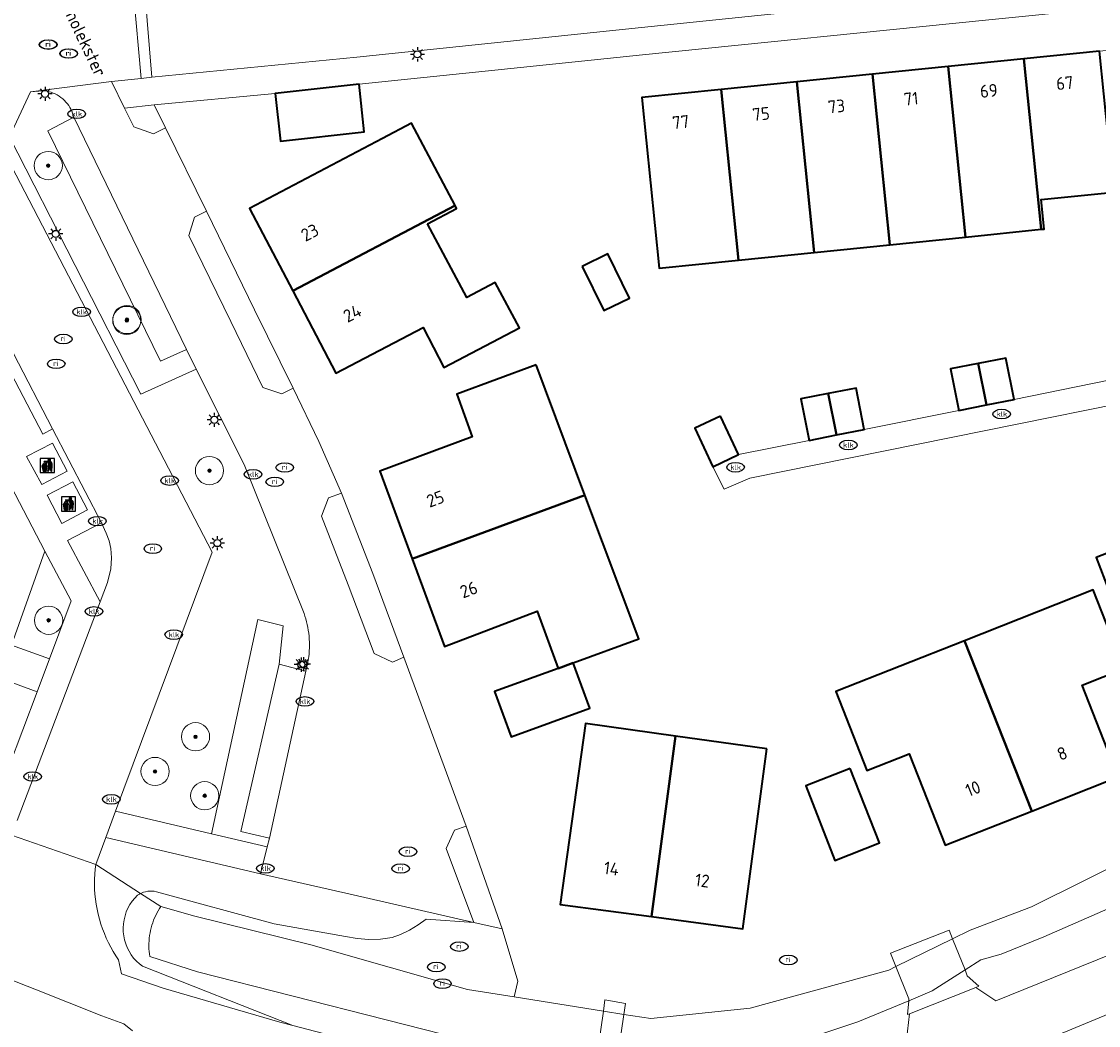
# Model space of a CAD drawing. Header units: metres. Extents: x 103671 to 105190, y 427150 to 429171.
# Tile 147 of 256: x 104640 to 104716, y 427410 to 427481. Entities that reach past the tile are written whole.
import ezdxf
from ezdxf.enums import TextEntityAlignment as Align

# ---------------------------------------------------------------- set-up
doc = ezdxf.new("R2010")
doc.units = ezdxf.units.M
for name, color, linetype, lineweight in [('B-WE-GR-BEPLANTING_CULTUUR_HEESTERS-GV', 253, 'Continuous', 18), ('B-WE-GR-BOOM-S', 253, 'Continuous', 25), ('B-WE-GR-GROENVOORZIENING-GV', 253, 'Continuous', 18), ('B-WE-IE-AFVAL APART PLAATS-S', 253, 'Continuous', 25), ('B-WE-IE-MEUBILAIR-S', 253, 'Continuous', 25), ('B-WE-KW-KUNSTWERK-GV', 253, 'Continuous', 18), ('B-WE-OG-BEBOUWING-GV', 253, 'Continuous', 35), ('B-WE-OG-BEBOUWING-T18', 7, 'Continuous', 18), ('B-WE-OG-TERREIN_BEGROEID-GV', 253, 'Continuous', 18), ('B-WE-OG-TERREIN_ERF-GV', 253, 'Continuous', 18), ('B-WE-OG-TERREIN_OEVER-GV', 253, 'Continuous', 18), ('B-WE-OG-TOPOGRAFIE-T18', 7, 'Continuous', 18), ('B-WE-OG-WATER_SLOOT-GV', 253, 'Continuous', 18), ('B-WE-VH-GESLOTENVERHARDING-GV', 253, 'Continuous', 18), ('B-WE-VH-GESLOTENVERHARDING_ASFALT-GV', 253, 'Continuous', 18), ('B-WE-VH-GESLOTENVERHARDING_BETON-GV', 253, 'Continuous', 18), ('B-WE-VH-ONVERHARD_ZAND-GV', 253, 'Continuous', 18), ('B-WE-VH-OPENVERHARDING-GV', 253, 'Continuous', 18), ('B-WE-VH-OPENVERHARDING_BETONELEMENT-GV', 253, 'Continuous', 18), ('B-WE-VH-OPENVERHARDING_BETONSTRAATSTEEN-GV', 253, 'Continuous', 18), ('B-WE-VH-OPENVERHARDING_TEGEL-GV', 253, 'Continuous', 18)]:
    doc.layers.add(name, color=color, linetype=linetype, lineweight=lineweight)
doc.styles.add('NLCS-ISO', font='NLCS-ISO.ttf')
doc.styles.add('NLCS-ISO-M500-T18', font='NLCS-ISO.ttf', dxfattribs={"height": 0.9})

# ---------------------------------------------------------------- blocks, each defined once
blk = doc.blocks.new('SIE-AFVAL APART PLAATS-SO')
h = blk.add_hatch(color=256)
h.dxf.hatch_style = 1
h.paths.add_polyline_path([(-0.09, 0.07), (-1.76, 0.07, 0.819081), (-1.79, -0.09), (-1.4, -2.19, 0.36153), (-1.37, -2.21), (-0.47, -2.21, 0.36153), (-0.44, -2.19), (-0.05, -0.09, 0.819081)])
h.paths.add_polyline_path([(-0.16, -0.1), (-0.2, -0.33), (-0.49, -0.33), (-0.47, -0.1)], flags=16)
h.paths.add_polyline_path([(-0.55, -0.1), (-0.58, -0.33), (-0.87, -0.33), (-0.87, -0.1)], flags=16)
h.paths.add_polyline_path([(-0.22, -0.42), (-0.27, -0.73), (-0.53, -0.73), (-0.5, -0.42)], flags=16)
h.paths.add_polyline_path([(-0.58, -0.42), (-0.61, -0.73), (-0.87, -0.73), (-0.87, -0.42)], flags=16)
h.paths.add_polyline_path([(-0.95, -0.1), (-0.95, -0.33), (-1.27, -0.33), (-1.29, -0.1)], flags=16)
h.paths.add_polyline_path([(-0.95, -0.42), (-0.95, -0.73), (-1.23, -0.73), (-1.26, -0.42)], flags=16)
h.paths.add_polyline_path([(-0.29, -0.83), (-0.34, -1.09), (-0.56, -1.09), (-0.54, -0.83)], flags=16)
h.paths.add_polyline_path([(-0.62, -0.83), (-0.65, -1.09), (-0.87, -1.09), (-0.87, -0.83)], flags=16)
h.paths.add_polyline_path([(-0.95, -0.83), (-0.95, -1.09), (-1.2, -1.09), (-1.22, -0.83)], flags=16)
h.paths.add_polyline_path([(-1.35, -0.33), (-1.64, -0.33), (-1.69, -0.1), (-1.37, -0.1)], flags=16)
h.paths.add_polyline_path([(-1.34, -0.42), (-1.31, -0.73), (-1.57, -0.73), (-1.63, -0.42)], flags=16)
h.paths.add_polyline_path([(-0.36, -1.18), (-0.41, -1.44), (-0.6, -1.44), (-0.57, -1.18)], flags=16)
h.paths.add_polyline_path([(-0.65, -1.18), (-0.68, -1.44), (-0.87, -1.44), (-0.87, -1.18)], flags=16)
h.paths.add_polyline_path([(-1.3, -0.83), (-1.28, -1.09), (-1.5, -1.09), (-1.55, -0.83)], flags=16)
h.paths.add_polyline_path([(-0.95, -1.18), (-0.95, -1.44), (-1.17, -1.44), (-1.19, -1.18)], flags=16)
h.paths.add_polyline_path([(-0.42, -1.53), (-0.47, -1.79), (-0.63, -1.79), (-0.6, -1.53)], flags=16)
h.paths.add_polyline_path([(-1.27, -1.18), (-1.25, -1.44), (-1.44, -1.44), (-1.49, -1.18)], flags=16)
h.paths.add_polyline_path([(-0.69, -1.53), (-0.71, -1.79), (-0.87, -1.79), (-0.87, -1.53)], flags=16)
h.paths.add_polyline_path([(-0.95, -1.53), (-0.95, -1.79), (-1.13, -1.79), (-1.16, -1.53)], flags=16)
h.paths.add_polyline_path([(-1.24, -1.53), (-1.22, -1.79), (-1.37, -1.79), (-1.42, -1.53)], flags=16)
h.paths.add_polyline_path([(-0.49, -1.89), (-0.53, -2.13), (-0.66, -2.13), (-0.64, -1.89)], flags=16)
h.paths.add_polyline_path([(-0.72, -1.89), (-0.74, -2.13), (-0.87, -2.13), (-0.87, -1.89)], flags=16)
h.paths.add_polyline_path([(-0.95, -1.89), (-0.95, -2.13), (-1.1, -2.13), (-1.12, -1.89)], flags=16)
h.paths.add_polyline_path([(-1.21, -1.89), (-1.18, -2.13), (-1.31, -2.13), (-1.35, -1.89)], flags=16)
h.paths.add_polyline_path([(-0.19, 0.78, -0.01173), (-0.3, 0.78, -0.148797), (-0.42, 1.03, -0.136076), (-0.69, 0.87), (-0.78, 0.85, -0.038293), (-1.14, 0.96), (-1.19, 0.81, -0.243822), (-1.56, 0.45, 0.344326), (-1, 0.22, -0.139345), (-0.6, 0.22, 0.618436), (-0.56, 0.27, -0.441494), (-0.47, 0.44, 0.309048)])
h.paths.add_polyline_path([(-0.49, 0.51, 0.351556), (-0.64, 0.31, 0.121061), (-1.02, 0.29, -0.288745), (-1.45, 0.42, 0.203599), (-1.12, 0.79), (-1.09, 0.87, 0.083075), (-0.28, 0.71, -0.242261)], flags=16)
h.paths.add_polyline_path([(-0.4, 0.79, -0.023345), (-0.63, 0.82, 0.07081), (-0.46, 0.9, 0.059965)], flags=16)
h.paths.add_polyline_path([(1.12, 1.48), (-1.07, 1.48, 0.860559), (-1.08, 1.42), (0.29, 1, -0.146703), (0.53, 0.28, 0.421968), (0.56, 0.25), (1.6, 0.31, 0.450293), (1.63, 0.34, 0.122241)])
h.paths.add_polyline_path([(0.26, 1.93, 1), (1.07, 1.93, 1)])
h.paths.add_polyline_path([(1.65, 0.15, 0.429303), (1.62, 0.18), (0.55, 0.23, 0.38429), (0.51, 0.2), (0.16, -2.16, 0.83726), (0.22, -2.18), (0.99, -0.78, -0.688204), (1.05, -0.78), (1.36, -2.14, 0.84934), (1.42, -2.14)])
for p, q in [((-0.09, 0.07), (-1.76, 0.07)), ((-1.4, -2.19), (-1.79, -0.09)), ((-1.37, -0.1), (-1.69, -0.1)), ((-1.64, -0.33), (-1.69, -0.1)), ((-1.64, -0.33), (-1.35, -0.33)), ((-1.63, -0.42), (-1.34, -0.42)), ((-1.57, -0.73), (-1.63, -0.42)), ((-1.57, -0.73), (-1.31, -0.73)), ((-1.55, -0.83), (-1.3, -0.83)), ((-1.5, -1.09), (-1.55, -0.83)), ((-1.5, -1.09), (-1.28, -1.09)), ((-1.49, -1.18), (-1.27, -1.18)), ((-1.44, -1.44), (-1.49, -1.18)), ((-1.44, -1.44), (-1.25, -1.44)), ((-1.42, -1.53), (-1.24, -1.53)), ((-1.37, -1.79), (-1.42, -1.53)), ((-1.37, -1.79), (-1.22, -1.79)), ((-1.37, -2.21), (-0.47, -2.21)), ((-1.31, -2.13), (-1.35, -1.89)), ((-1.35, -1.89), (-1.21, -1.89)), ((-1.31, -2.13), (-1.18, -2.13)), ((-0.95, -0.1), (-1.29, -0.1)), ((-1.27, -0.33), (-0.95, -0.33)), ((-1.26, -0.42), (-0.95, -0.42)), ((-1.23, -0.73), (-0.95, -0.73)), ((-1.22, -0.83), (-0.95, -0.83)), ((-1.2, -1.09), (-0.95, -1.09)), ((-1.19, -1.18), (-0.95, -1.18)), ((-1.17, -1.44), (-0.95, -1.44)), ((-1.16, -1.53), (-0.95, -1.53)), ((-1.13, -1.79), (-0.95, -1.79)), ((-1.12, -1.89), (-0.95, -1.89)), ((-1.1, -2.13), (-0.95, -2.13)), ((-0.95, -0.1), (-0.95, -0.33)), ((-0.95, -0.42), (-0.95, -0.73)), ((-0.95, -0.83), (-0.95, -1.09)), ((-0.95, -1.18), (-0.95, -1.44)), ((-0.95, -1.53), (-0.95, -1.79)), ((-0.95, -1.89), (-0.95, -2.13)), ((-0.87, -0.1), (-0.87, -0.33)), ((-0.55, -0.1), (-0.87, -0.1)), ((-0.87, -0.33), (-0.58, -0.33)), ((-0.87, -0.42), (-0.87, -0.73)), ((-0.87, -0.42), (-0.58, -0.42)), ((-0.87, -0.73), (-0.61, -0.73)), ((-0.87, -0.83), (-0.62, -0.83)), ((-0.87, -0.83), (-0.87, -1.09)), ((-0.87, -1.09), (-0.65, -1.09)), ((-0.87, -1.18), (-0.65, -1.18)), ((-0.87, -1.18), (-0.87, -1.44)), ((-0.87, -1.44), (-0.68, -1.44)), ((-0.87, -1.53), (-0.69, -1.53)), ((-0.87, -1.53), (-0.87, -1.79)), ((-0.87, -1.79), (-0.71, -1.79)), ((-0.87, -1.89), (-0.87, -2.13)), ((-0.87, -1.89), (-0.72, -1.89)), ((-0.87, -2.13), (-0.74, -2.13)), ((-0.66, -2.13), (-0.53, -2.13)), ((-0.64, -1.89), (-0.49, -1.89)), ((-0.63, -1.79), (-0.47, -1.79)), ((-0.6, -1.44), (-0.41, -1.44)), ((-0.6, -1.53), (-0.42, -1.53)), ((-0.57, -1.18), (-0.36, -1.18)), ((-0.56, -1.09), (-0.34, -1.09)), ((-0.54, -0.83), (-0.29, -0.83)), ((-0.53, -0.73), (-0.27, -0.73)), ((-0.53, -2.13), (-0.49, -1.89)), ((-0.5, -0.42), (-0.22, -0.42)), ((-0.49, -0.33), (-0.2, -0.33)), ((-0.16, -0.1), (-0.47, -0.1)), ((-0.47, -1.79), (-0.42, -1.53)), ((-0.44, -2.19), (-0.05, -0.09)), ((-0.41, -1.44), (-0.36, -1.18)), ((-0.34, -1.09), (-0.29, -0.83)), ((-0.27, -0.73), (-0.22, -0.42)), ((-0.2, -0.33), (-0.16, -0.1))]:
    blk.add_line(p, q)
blk.add_lwpolyline([(-2.5, -2.51), (2.5, -2.51), (2.5, 2.49), (-2.5, 2.49)], close=True)
for points in [[(-0.78, 0.85, -0.038293), (-1.14, 0.96), (-1.19, 0.81, -0.243822), (-1.56, 0.45, 0.344326), (-1, 0.22, -0.139345), (-0.6, 0.22, 0.618436), (-0.56, 0.27, -0.441494), (-0.47, 0.44, 0.309048), (-0.19, 0.78, -0.01173), (-0.3, 0.78, -0.01173)], [(-0.78, 0.85), (-0.69, 0.87, 0.136076), (-0.42, 1.03, 0.156405), (-0.29, 0.77)], [(-0.78, 0.85), (-0.69, 0.87, 0.136076), (-0.42, 1.03, 0.148797), (-0.3, 0.78, 0.148797)], [(-0.63, 0.82, 0.07081), (-0.46, 0.9, 0.059965), (-0.4, 0.79, 0.059965)], [(-0.4, 0.79, -0.023345), (-0.63, 0.82)]]:
    blk.add_lwpolyline(points, format="xyb")
for points in [[(-1.09, 0.87), (-1.12, 0.79, -0.203599), (-1.45, 0.42, 0.288745), (-1.02, 0.29, -0.121061), (-0.64, 0.31, -0.351556), (-0.49, 0.51, 0.242261), (-0.28, 0.71, -0.083075)], [(-1.07, 1.48), (1.12, 1.48, -0.122241), (1.63, 0.34, -0.450293), (1.6, 0.31), (0.56, 0.25, -0.421968), (0.53, 0.28, 0.146703), (0.29, 1), (-1.08, 1.42, -0.860559)], [(0.55, 0.23), (1.62, 0.18, -0.429303), (1.65, 0.15), (1.42, -2.14, -0.84934), (1.36, -2.14), (1.05, -0.78, 0.688204), (0.99, -0.78), (0.22, -2.18, -0.83726), (0.16, -2.16), (0.51, 0.2, -0.38429)]]:
    blk.add_lwpolyline(points, format="xyb", close=True)
for points in [[(-1.35, -0.33), (-1.37, -0.1)], [(-1.31, -0.73), (-1.34, -0.42)], [(-1.28, -1.09), (-1.3, -0.83)], [(-1.27, -0.33), (-1.29, -0.1)], [(-1.25, -1.44), (-1.27, -1.18)], [(-1.23, -0.73), (-1.26, -0.42)], [(-1.22, -1.79), (-1.24, -1.53)], [(-1.2, -1.09), (-1.22, -0.83)], [(-1.18, -2.13), (-1.21, -1.89)], [(-1.17, -1.44), (-1.19, -1.18)], [(-1.18, -2.22), (-1.18, -2.21)], [(-1.13, -1.79), (-1.16, -1.53)], [(-1.1, -2.13), (-1.12, -1.89)], [(-0.74, -2.13), (-0.72, -1.89)], [(-0.71, -1.79), (-0.69, -1.53)], [(-0.68, -1.44), (-0.65, -1.18)], [(-0.66, -2.13), (-0.64, -1.89)], [(-0.65, -1.09), (-0.62, -0.83)], [(-0.63, -1.79), (-0.6, -1.53)], [(-0.61, -0.73), (-0.58, -0.42)], [(-0.6, -1.44), (-0.57, -1.18)], [(-0.58, -0.33), (-0.55, -0.1)], [(-0.56, -1.09), (-0.54, -0.83)], [(-0.53, -0.73), (-0.5, -0.42)], [(-0.49, -0.33), (-0.47, -0.1)]]:
    blk.add_lwpolyline(points)
blk.add_circle((0.66, 1.93), 0.401)
for centre, radius, start, end in [((-1.76, -0.01), 0.0869, 90, 247.281), ((-0.09, -0.01), 0.0869, 292.719, 90), ((-1.37, -2.18), 0.0318, 190.4943, 270), ((-0.47, -2.18), 0.0318, 270, 349.5057)]:
    blk.add_arc(centre, radius, start, end)
blk = doc.blocks.new('SIE-MEUBILAIR_PAAL_LICHTMAST-SO')
for points in [[(-0.62, 0), (-1, 0)], [(-0.71, 0.71), (-0.44, 0.44)], [(0, 1), (0, 0.62)], [(0.44, 0.44), (0.71, 0.71)], [(1, 0), (0.62, 0)], [(-0.71, -0.71), (-0.44, -0.44)], [(0, -0.62), (0, -1)], [(0.44, -0.44), (0.71, -0.71)]]:
    blk.add_lwpolyline(points)
blk.add_circle((0, 0), 0.5)
blk = doc.blocks.new('SIE-MEUBILAIR_PUT_RIOOLPUT-SO')
blk.add_ellipse((0, 0), major_axis=(1.25, 0), ratio=0.54)
at = {"style": 'NLCS-ISO'}
blk.add_text('ri', height=0.75, dxfattribs=at).set_placement((-0.04, 0.07), align=Align.MIDDLE_CENTER)
blk = doc.blocks.new('SIE-MEUBILAIR_PUT_KOLK-SO')
blk.add_ellipse((0, 0), major_axis=(1.25, 0), ratio=0.54)
at = {"style": 'NLCS-ISO'}
blk.add_text('klk', height=0.75, dxfattribs=at).set_placement((0.03, 0), align=Align.MIDDLE_CENTER)
blk = doc.blocks.new('SGR-BOOM_GBKN-SO')
at = {"linetype": 'ByBlock', "lineweight": 18}
h = blk.add_hatch(color=0, dxfattribs=at)
h.dxf.hatch_style = 1
edge = h.paths.add_edge_path()
edge.add_arc((0, 0), 0.25, 0, 360)
at = {"color": 0, "linetype": 'ByBlock', "lineweight": 18}
for radius in [2, 0.25]:
    blk.add_circle((0, 0), radius, dxfattribs=at)
at = {"color": 0, "linetype": 'ByBlock', "lineweight": 18, "style": 'NLCS-ISO'}
blk.add_attdef('SOORT', (2.5, 0), '', height=1.5, dxfattribs=at)

msp = doc.modelspace()

# ---------------------------------------------------------------- linework, layer by layer
at = {"layer": 'B-WE-GR-BEPLANTING_CULTUUR_HEESTERS-GV', "flags": 128}
for points in [[(104641.459, 427472.988), (104643.29, 427473.952), (104643.255, 427474.093), (104643.21, 427474.234), (104643.156, 427474.374), (104643.093, 427474.513), (104643.019, 427474.649), (104642.936, 427474.781), (104642.844, 427474.909), (104642.742, 427475.031), (104642.633, 427475.147), (104642.515, 427475.255), (104642.391, 427475.355), (104642.26, 427475.447), (104642.124, 427475.529), (104641.984, 427475.601), (104641.841, 427475.664), (104641.696, 427475.717), (104641.549, 427475.759), (104641.403, 427475.792), (104641.256, 427475.815), (104641.112, 427475.829), (104640.232, 427475.747), (104638.749, 427472.558), (104648.039, 427454.339), (104651.975, 427456.116), (104651.271, 427457.518), (104649.437, 427456.694)], [(104645.261, 427445.236), (104642.86, 427443.993), (104645.165, 427439.632), (104645.683, 427441.013), (104645.933, 427441.991), (104645.975, 427442.757), (104645.933, 427443.419), (104645.8, 427443.952), (104645.603, 427444.511)], [(104641.586, 427435.616), (104643.117, 427439.711), (104641.257, 427443.231), (104638.876, 427436.577)], [(104657.156, 427422.911), (104655.13, 427423.39), (104657.836, 427435.221), (104658.119, 427437.933), (104656.33, 427438.391), (104653.057, 427423.223), (104657.002, 427422.3)], [(104640.699, 427433.273), (104637.986, 427434.26), (104635.943, 427428.905), (104638.684, 427427.884)]]:
    msp.add_lwpolyline(points, close=True, dxfattribs=at)
at = {"layer": 'B-WE-GR-GROENVOORZIENING-GV', "flags": 128}
for points in [[(104656.526, 427420.396), (104645.563, 427422.958), (104644.854, 427421.056), (104648.032, 427418.993), (104648.092, 427419.022), (104648.236, 427419.077), (104648.384, 427419.118), (104648.536, 427419.147), (104648.689, 427419.161), (104648.843, 427419.162), (104648.996, 427419.149), (104649.148, 427419.123), (104657.484, 427416.843), (104662.546, 427415.941), (104663.363, 427415.805), (104664.189, 427415.748), (104665.017, 427415.77), (104665.839, 427415.87), (104666.042, 427415.94), (104666.244, 427416.015), (104666.443, 427416.096), (104667.079, 427416.402), (104667.683, 427416.766), (104668.25, 427417.186), (104671.628, 427416.945), (104663.088, 427418.905)], [(104649.621, 427412.297), (104657.883, 427409.893), (104658.801, 427409.652), (104648.169, 427413.838), (104647.941, 427414.015), (104647.73, 427414.212), (104647.536, 427414.426), (104647.363, 427414.657), (104647.211, 427414.902), (104647.081, 427415.16), (104646.974, 427415.428), (104646.891, 427415.705), (104646.833, 427415.988), (104646.801, 427416.275), (104646.794, 427416.563), (104646.812, 427416.851), (104646.856, 427417.137), (104646.925, 427417.417), (104647.018, 427417.69), (104647.136, 427417.954), (104647.276, 427418.206), (104647.438, 427418.445), (104647.62, 427418.669), (104647.822, 427418.876), (104647.954, 427418.955), (104648.032, 427418.993), (104644.854, 427421.056), (104644.813, 427420.709), (104644.784, 427420.36), (104644.768, 427420.007), (104644.766, 427419.652), (104644.776, 427419.296), (104644.799, 427418.94), (104644.836, 427418.583), (104644.886, 427418.227), (104644.95, 427417.873), (104645.027, 427417.522), (104645.117, 427417.173), (104645.22, 427416.829), (104645.335, 427416.488), (104645.463, 427416.154), (104645.603, 427415.825), (104645.754, 427415.502), (104645.917, 427415.187), (104646.09, 427414.879), (104646.273, 427414.58), (104646.466, 427414.289), (104646.667, 427413.308)]]:
    msp.add_lwpolyline(points, close=True, dxfattribs=at)
at = {"layer": 'B-WE-KW-KUNSTWERK-GV', "flags": 128}
for points in [[(104706.577, 427413.169), (104706.413, 427413.579), (104705.533, 427415.788), (104705.293, 427416.389), (104701.138, 427414.76), (104701.517, 427413.818), (104702.437, 427411.526), (104702.427, 427411.402), (104702.35, 427410.422), (104702.491, 427410.478), (104707.172, 427412.347), (104707.396, 427412.437)], [(104681.59, 427405.823), (104681.717, 427406.693), (104682.263, 427410.437), (104682.374, 427411.201), (104680.913, 427411.454), (104680.803, 427410.669), (104680.278, 427406.94), (104680.15, 427406.028)]]:
    msp.add_lwpolyline(points, close=True, dxfattribs=at)
at = {"layer": 'B-WE-OG-BEBOUWING-GV', "flags": 128}
for points in [[(104715.934, 427478.63), (104710.575, 427478.086), (104711.804, 427466.018), (104712.011, 427466.039), (104711.798, 427468.128), (104716.763, 427468.616), (104716.975, 427466.527), (104717.164, 427466.546)], [(104710.575, 427478.086), (104705.217, 427477.542), (104706.446, 427465.472), (104711.804, 427466.018)], [(104705.217, 427477.542), (104699.858, 427476.998), (104701.087, 427464.926), (104706.446, 427465.472)], [(104663.5, 427476.289), (104657.564, 427475.632), (104657.937, 427472.261), (104663.873, 427472.918)], [(104694.5, 427476.454), (104689.141, 427475.91), (104690.371, 427463.833), (104695.729, 427464.379)], [(104699.858, 427476.998), (104694.5, 427476.454), (104695.729, 427464.379), (104701.087, 427464.926)], [(104689.141, 427475.91), (104683.52, 427475.34), (104684.75, 427463.261), (104690.371, 427463.833)], [(104670.303, 427467.699), (104667.217, 427473.526), (104665.157, 427472.444), (104655.735, 427467.489), (104658.8, 427461.656)], [(104668.336, 427466.398), (104670.41, 427467.496), (104670.303, 427467.699), (104658.8, 427461.656), (104661.864, 427455.823), (104668.029, 427459.057), (104669.506, 427456.242), (104674.862, 427459.041), (104673.144, 427462.241), (104671.126, 427461.198)], [(104679.312, 427463.392), (104680.841, 427460.258), (104682.656, 427461.144), (104681.127, 427464.277)], [(104707.337, 427456.519), (104705.387, 427456.137), (104705.964, 427453.2), (104707.929, 427453.584)], [(104707.337, 427456.519), (104707.929, 427453.584), (104709.892, 427453.967), (104709.3, 427456.904)], [(104676.044, 427456.431), (104670.415, 427454.34), (104671.518, 427451.334), (104664.982, 427448.903), (104667.267, 427442.696), (104679.501, 427447.2)], [(104696.732, 427454.394), (104694.789, 427454.01), (104695.375, 427451.074), (104697.311, 427451.456)], [(104696.732, 427454.394), (104697.311, 427451.456), (104699.273, 427451.843), (104698.694, 427454.782)], [(104689.094, 427452.777), (104687.282, 427451.938), (104688.553, 427449.21), (104690.364, 427450.066)], [(104679.501, 427447.2), (104667.267, 427442.696), (104669.552, 427436.49), (104676.109, 427438.989), (104677.594, 427434.932), (104678.666, 427435.324), (104683.31, 427437.022)], [(104718.873, 427443.998), (104715.691, 427442.771), (104717.849, 427437.173), (104721.031, 427438.399)], [(104711.135, 427424.833), (104717.26, 427427.251), (104714.701, 427433.734), (104717.696, 427434.917), (104715.496, 427440.488), (104706.381, 427436.889)], [(104706.381, 427436.889), (104697.266, 427433.291), (104699.469, 427427.71), (104702.455, 427428.889), (104705.011, 427422.415), (104711.135, 427424.833)], [(104678.666, 427435.324), (104677.594, 427434.932), (104673.092, 427433.286), (104674.263, 427430.083), (104679.837, 427432.121)], [(104685.904, 427430.14), (104679.544, 427431.038), (104677.734, 427418.22), (104684.209, 427417.361)], [(104692.372, 427429.227), (104685.904, 427430.14), (104684.209, 427417.361), (104690.684, 427416.502)], [(104698.287, 427427.852), (104695.134, 427426.616), (104697.202, 427421.337), (104700.349, 427422.57)]]:
    msp.add_lwpolyline(points, close=True, dxfattribs=at)
at = {"layer": 'B-WE-OG-TERREIN_BEGROEID-GV', "flags": 128}
for points in [[(104648.99, 427474.819), (104646.889, 427474.605), (104647.539, 427473.262), (104648.938, 427472.769), (104649.794, 427473.2)], [(104652.688, 427467.291), (104651.852, 427466.882), (104651.436, 427465.577), (104654.423, 427459.485), (104656.693, 427454.813), (104658.023, 427454.372), (104658.835, 427454.765), (104656.104, 427460.319)], [(104664.482, 427441.646), (104662.257, 427447.347), (104661.344, 427447.007), (104660.849, 427445.698), (104662.732, 427440.854), (104664.573, 427435.981), (104665.873, 427435.371), (104666.679, 427435.717)], [(104671.08, 427423.75), (104670.265, 427423.487), (104669.679, 427422.186), (104671.628, 427416.945), (104673.627, 427416.486)]]:
    msp.add_lwpolyline(points, close=True, dxfattribs=at)
msp.add_lwpolyline([(104637.971, 427472.22), (104653.098, 427443.167), (104646.255, 427424.814), (104653.057, 427423.223), (104656.33, 427438.391), (104658.119, 427437.933), (104657.836, 427435.221), (104659.723, 427434.746), (104659.777, 427434.943), (104659.825, 427435.143), (104659.868, 427435.345), (104659.904, 427435.549), (104659.933, 427435.755), (104659.957, 427435.962), (104659.974, 427436.17), (104659.984, 427436.378), (104659.988, 427436.588), (104659.985, 427436.797), (104659.976, 427437.006), (104659.96, 427437.214), (104659.937, 427437.422), (104659.908, 427437.629), (104659.873, 427437.834), (104659.831, 427438.038), (104659.783, 427438.239), (104659.729, 427438.438), (104659.67, 427438.635), (104659.604, 427438.829), (104655.373, 427449.356), (104651.975, 427456.116), (104648.039, 427454.339), (104638.749, 427472.558)], dxfattribs=at)
at = {"layer": 'B-WE-OG-TERREIN_ERF-GV', "flags": 128}
for points in [[(104707.874, 427480.82), (104683.564, 427478.363), (104672.442, 427477.213), (104663.5, 427476.289), (104663.873, 427472.918), (104657.937, 427472.261), (104657.564, 427475.632), (104648.99, 427474.819), (104649.794, 427473.2), (104652.688, 427467.291), (104656.104, 427460.319), (104658.835, 427454.765), (104660.652, 427450.99), (104662.257, 427447.347), (104664.482, 427441.646), (104666.679, 427435.717), (104671.08, 427423.75), (104673.627, 427416.486), (104674.75, 427412.794), (104674.481, 427411.671), (104680.803, 427410.669), (104682.263, 427410.437), (104684.155, 427410.137), (104691.195, 427410.877), (104701.01, 427413.569), (104701.517, 427413.818), (104705.533, 427415.788), (104706.781, 427416.4), (104711.13, 427418.059), (104718.589, 427421.76)], [(104736.277, 427457.499), (104691.163, 427448.397), (104689.364, 427447.63), (104688.553, 427449.21), (104687.282, 427451.938), (104689.094, 427452.777), (104690.364, 427450.066), (104695.375, 427451.074), (104694.789, 427454.01), (104696.732, 427454.394), (104698.694, 427454.782), (104699.273, 427451.843), (104705.964, 427453.2), (104705.387, 427456.137), (104707.337, 427456.519), (104709.3, 427456.904), (104709.892, 427453.967), (104716.61, 427455.33)], [(104637.986, 427434.26), (104640.699, 427433.273), (104641.586, 427435.616), (104638.876, 427436.577), (104641.257, 427443.231), (104634.029, 427457.067)]]:
    msp.add_lwpolyline(points, dxfattribs=at)
for points in [[(104710.575, 427478.086), (104715.934, 427478.63), (104721.292, 427479.174), (104726.655, 427479.719), (104732.276, 427480.289), (104733.506, 427468.202), (104727.885, 427467.632), (104722.523, 427467.089), (104717.164, 427466.546), (104716.975, 427466.527), (104716.763, 427468.616), (104711.798, 427468.128), (104712.011, 427466.039), (104711.804, 427466.018), (104706.446, 427465.472), (104701.087, 427464.926), (104695.729, 427464.379), (104690.371, 427463.833), (104684.75, 427463.261), (104683.52, 427475.34), (104689.141, 427475.91), (104694.5, 427476.454), (104699.858, 427476.998), (104705.217, 427477.542)], [(104661.864, 427455.823), (104658.8, 427461.656), (104655.735, 427467.489), (104665.157, 427472.444), (104667.217, 427473.526), (104670.303, 427467.699), (104670.41, 427467.496), (104668.336, 427466.398), (104671.126, 427461.198), (104673.144, 427462.241), (104674.862, 427459.041), (104669.506, 427456.242), (104668.029, 427459.057)], [(104680.841, 427460.258), (104679.312, 427463.392), (104681.127, 427464.277), (104682.656, 427461.144)], [(104669.552, 427436.49), (104667.267, 427442.696), (104664.982, 427448.903), (104671.518, 427451.334), (104670.415, 427454.34), (104676.044, 427456.431), (104679.501, 427447.2), (104683.31, 427437.022), (104678.666, 427435.324), (104679.837, 427432.121), (104674.263, 427430.083), (104673.092, 427433.286), (104677.594, 427434.932), (104676.109, 427438.989)], [(104717.849, 427437.173), (104715.691, 427442.771), (104718.873, 427443.998), (104721.031, 427438.399)], [(104697.266, 427433.291), (104706.381, 427436.889), (104715.496, 427440.488), (104717.696, 427434.917), (104714.701, 427433.734), (104717.26, 427427.251), (104711.135, 427424.833), (104705.011, 427422.415), (104702.455, 427428.889), (104699.469, 427427.71)], [(104677.734, 427418.22), (104679.544, 427431.038), (104685.904, 427430.14), (104692.372, 427429.227), (104690.684, 427416.502), (104684.209, 427417.361)], [(104697.202, 427421.337), (104695.134, 427426.616), (104698.287, 427427.852), (104700.349, 427422.57)]]:
    msp.add_lwpolyline(points, close=True, dxfattribs=at)
at = {"layer": 'B-WE-OG-TERREIN_OEVER-GV', "flags": 128}
msp.add_lwpolyline([(104673.627, 427416.486), (104671.628, 427416.945), (104668.25, 427417.186), (104667.683, 427416.766), (104667.079, 427416.402), (104666.443, 427416.096), (104666.244, 427416.015), (104666.042, 427415.94), (104665.839, 427415.87), (104665.017, 427415.77), (104664.189, 427415.748), (104663.363, 427415.805), (104662.546, 427415.941), (104657.484, 427416.843), (104649.148, 427419.123), (104648.996, 427419.149), (104648.843, 427419.162), (104648.689, 427419.161), (104648.536, 427419.147), (104648.384, 427419.118), (104648.236, 427419.077), (104648.092, 427419.022), (104648.032, 427418.993), (104649.469, 427418.083), (104651.866, 427417.383), (104660.091, 427415.362), (104671.185, 427412.194), (104674.481, 427411.671), (104674.75, 427412.794)], close=True, dxfattribs=at)
for points in [[(104719.931, 427419.39), (104711.989, 427415.929), (104708.982, 427414.691), (104707.536, 427414.3), (104706.413, 427413.579), (104704.097, 427412.092), (104702.427, 427411.402), (104698.823, 427409.913), (104691.398, 427407.423)], [(104672.092, 427408.347), (104652.056, 427413.441), (104648.681, 427414.53), (104648.655, 427414.711), (104648.636, 427414.894), (104648.624, 427415.078), (104648.619, 427415.264), (104648.621, 427415.45), (104648.629, 427415.637), (104648.645, 427415.824), (104648.668, 427416.011), (104648.699, 427416.197), (104648.736, 427416.382), (104648.78, 427416.565), (104648.832, 427416.746), (104648.89, 427416.925), (104648.954, 427417.102), (104649.025, 427417.275), (104649.103, 427417.444), (104649.186, 427417.61), (104649.275, 427417.772), (104649.369, 427417.93), (104649.469, 427418.083), (104648.032, 427418.993), (104647.954, 427418.955), (104647.822, 427418.876), (104647.62, 427418.669), (104647.438, 427418.445), (104647.276, 427418.206), (104647.136, 427417.954), (104647.018, 427417.69), (104646.925, 427417.417), (104646.856, 427417.137), (104646.812, 427416.851), (104646.794, 427416.563), (104646.801, 427416.275), (104646.833, 427415.988), (104646.891, 427415.705), (104646.974, 427415.428), (104647.081, 427415.16), (104647.211, 427414.902), (104647.363, 427414.657), (104647.536, 427414.426), (104647.73, 427414.212), (104647.941, 427414.015), (104648.169, 427413.838), (104658.801, 427409.652), (104665.776, 427407.823)], [(104702.276, 427408.624), (104702.491, 427410.479), (104707.171, 427412.348), (104708.603, 427411.387), (104721.837, 427416.749)]]:
    msp.add_lwpolyline(points, dxfattribs=at)
at = {"layer": 'B-WE-OG-WATER_SLOOT-GV', "flags": 128}
for points in [[(104718.589, 427421.76), (104711.13, 427418.059), (104706.781, 427416.4), (104705.533, 427415.788), (104701.517, 427413.818), (104701.01, 427413.569), (104691.195, 427410.877), (104684.155, 427410.137), (104682.263, 427410.437), (104680.803, 427410.669), (104674.481, 427411.671), (104671.185, 427412.194), (104660.091, 427415.362), (104651.866, 427417.383), (104649.469, 427418.083), (104649.369, 427417.93), (104649.275, 427417.772), (104649.186, 427417.61), (104649.103, 427417.444), (104649.025, 427417.275), (104648.954, 427417.102), (104648.89, 427416.925), (104648.832, 427416.746), (104648.78, 427416.565), (104648.736, 427416.382), (104648.699, 427416.197), (104648.668, 427416.011), (104648.645, 427415.824), (104648.629, 427415.637), (104648.621, 427415.45), (104648.619, 427415.264), (104648.624, 427415.078), (104648.636, 427414.894), (104648.655, 427414.711), (104648.681, 427414.53), (104652.056, 427413.441), (104672.092, 427408.347)], [(104691.398, 427407.423), (104698.823, 427409.913), (104702.427, 427411.402), (104704.097, 427412.092), (104706.413, 427413.579), (104707.536, 427414.3), (104708.982, 427414.691), (104711.989, 427415.929), (104719.931, 427419.39)]]:
    msp.add_lwpolyline(points, dxfattribs=at)
at = {"layer": 'B-WE-VH-GESLOTENVERHARDING-GV', "flags": 128}
for points in [[(104641.799, 427451.892), (104639.019, 427457.225), (104638.312, 427456.858), (104641.11, 427451.522)], [(104642.821, 427448.895), (104641.029, 427447.952), (104639.956, 427449.929), (104641.782, 427450.871)], [(104644.276, 427446.161), (104642.452, 427445.186), (104641.41, 427447.194), (104643.223, 427448.139)]]:
    msp.add_lwpolyline(points, close=True, dxfattribs=at)
for points in [[(104634.029, 427457.067), (104641.257, 427443.231), (104643.117, 427439.711), (104641.586, 427435.616), (104640.699, 427433.273), (104638.684, 427427.884)], [(104639.29, 427424.161), (104645.165, 427439.632), (104642.86, 427443.993), (104645.261, 427445.236), (104641.799, 427451.892), (104641.11, 427451.522), (104638.312, 427456.858)]]:
    msp.add_lwpolyline(points, dxfattribs=at)
at = {"layer": 'B-WE-VH-GESLOTENVERHARDING_ASFALT-GV', "flags": 128}
for points in [[(104665.776, 427407.823), (104658.801, 427409.652), (104657.883, 427409.893), (104649.621, 427412.297), (104646.667, 427413.308), (104646.466, 427414.289), (104646.273, 427414.58), (104646.09, 427414.879), (104645.917, 427415.187), (104645.754, 427415.502), (104645.603, 427415.825), (104645.463, 427416.154), (104645.335, 427416.488), (104645.22, 427416.829), (104645.117, 427417.173), (104645.027, 427417.522), (104644.95, 427417.873), (104644.886, 427418.227), (104644.836, 427418.583), (104644.799, 427418.94), (104644.776, 427419.296), (104644.766, 427419.652), (104644.768, 427420.007), (104644.784, 427420.36), (104644.813, 427420.709), (104644.854, 427421.056), (104638.897, 427423.127)], [(104721.837, 427416.749), (104708.603, 427411.387), (104707.171, 427412.348), (104702.491, 427410.479), (104702.276, 427408.624)], [(104637.095, 427413.565), (104640.65, 427412.162), (104645.294, 427410.328), (104646.853, 427409.755), (104647.465, 427409.282)], [(104706.686, 427406.378), (104717.288, 427410.751)]]:
    msp.add_lwpolyline(points, dxfattribs=at)
at = {"layer": 'B-WE-VH-GESLOTENVERHARDING_BETON-GV', "flags": 128}
for points in [[(104642.821, 427448.895), (104641.782, 427450.871), (104639.956, 427449.929), (104641.029, 427447.952)], [(104644.276, 427446.161), (104643.223, 427448.139), (104641.41, 427447.194), (104642.452, 427445.186)]]:
    msp.add_lwpolyline(points, close=True, dxfattribs=at)
at = {"layer": 'B-WE-VH-ONVERHARD_ZAND-GV', "flags": 128}
msp.add_lwpolyline([(104697.031, 427395.116), (104702.579, 427376.044), (104729.522, 427385.975), (104730.55, 427386.875), (104730.84, 427387.854), (104730.859, 427388.994), (104723.338, 427408.847), (104722.661, 427409.707), (104721.771, 427410.364), (104720.804, 427410.853), (104719.798, 427411.09), (104718.548, 427411.069), (104717.288, 427410.751), (104706.686, 427406.378), (104701.959, 427404.252), (104703.808, 427399.349), (104697.807, 427397.244), (104696.158, 427396.844), (104692.697, 427395.995), (104692.778, 427395.122), (104694.01, 427394.606)], close=True, dxfattribs=at)
at = {"layer": 'B-WE-VH-OPENVERHARDING-GV', "flags": 128}
for points in [[(104638.897, 427423.127), (104644.854, 427421.056), (104645.563, 427422.958), (104646.255, 427424.814), (104653.098, 427443.167), (104637.971, 427472.22)], [(104639.019, 427457.225), (104641.799, 427451.892), (104645.261, 427445.236), (104645.603, 427444.511), (104645.8, 427443.952), (104645.933, 427443.419), (104645.975, 427442.757), (104645.933, 427441.991), (104645.683, 427441.013), (104645.165, 427439.632), (104639.29, 427424.161)]]:
    msp.add_lwpolyline(points, dxfattribs=at)
at = {"layer": 'B-WE-VH-OPENVERHARDING_BETONELEMENT-GV', "flags": 128}
for points in [[(104647.527, 427482.75), (104648.076, 427476.691), (104648.818, 427476.786), (104648.335, 427482.838)], [(104701.517, 427413.818), (104702.437, 427411.526), (104702.427, 427411.402), (104702.35, 427410.422), (104702.491, 427410.478), (104707.172, 427412.347), (104707.396, 427412.437), (104706.577, 427413.169), (104706.413, 427413.579), (104705.533, 427415.788), (104705.293, 427416.389), (104701.138, 427414.76)], [(104682.263, 427410.437), (104682.374, 427411.201), (104680.913, 427411.454), (104680.803, 427410.669), (104680.278, 427406.94), (104680.15, 427406.028), (104681.59, 427405.823), (104681.717, 427406.693)]]:
    msp.add_lwpolyline(points, close=True, dxfattribs=at)
at = {"layer": 'B-WE-VH-OPENVERHARDING_BETONSTRAATSTEEN-GV', "flags": 128}
for points in [[(104638.749, 427472.558), (104640.232, 427475.747), (104645.975, 427476.479), (104648.062, 427476.689), (104648.076, 427476.691), (104647.527, 427482.75), (104643.277, 427482.286), (104641.178, 427486.609), (104640.839, 427487.412), (104641.294, 427488.823), (104642.114, 427489.164), (104640.256, 427492.824), (104639.517, 427492.442)], [(104647.465, 427409.282), (104646.853, 427409.755), (104645.294, 427410.328), (104640.65, 427412.162), (104637.095, 427413.565), (104635.299, 427409.039)]]:
    msp.add_lwpolyline(points, dxfattribs=at)
for points in [[(104664.315, 427484.443), (104662.967, 427484.277), (104649.225, 427482.935), (104648.335, 427482.838), (104648.818, 427476.786), (104663.348, 427478.204), (104683.5, 427480.296), (104695.627, 427481.547), (104695.06, 427487.579), (104679.436, 427485.964), (104678.024, 427485.842)], [(104663.088, 427418.905), (104671.628, 427416.945), (104669.679, 427422.186), (104670.265, 427423.487), (104671.08, 427423.75), (104666.679, 427435.717), (104665.873, 427435.371), (104664.573, 427435.981), (104662.732, 427440.854), (104660.849, 427445.698), (104661.344, 427447.007), (104662.257, 427447.347), (104660.652, 427450.99), (104658.835, 427454.765), (104658.023, 427454.372), (104656.693, 427454.813), (104654.423, 427459.485), (104651.436, 427465.577), (104651.852, 427466.882), (104652.688, 427467.291), (104649.794, 427473.2), (104648.938, 427472.769), (104647.539, 427473.262), (104646.889, 427474.605), (104645.975, 427476.479), (104640.232, 427475.747), (104641.112, 427475.829), (104641.256, 427475.815), (104641.403, 427475.792), (104641.549, 427475.759), (104641.696, 427475.717), (104641.841, 427475.664), (104641.984, 427475.601), (104642.124, 427475.529), (104642.26, 427475.447), (104642.391, 427475.355), (104642.515, 427475.255), (104642.633, 427475.147), (104642.742, 427475.031), (104642.844, 427474.909), (104642.936, 427474.781), (104643.019, 427474.649), (104643.093, 427474.513), (104643.156, 427474.374), (104643.21, 427474.234), (104643.255, 427474.093), (104643.29, 427473.952), (104651.271, 427457.518), (104651.975, 427456.116), (104655.373, 427449.356), (104659.604, 427438.829), (104659.67, 427438.635), (104659.729, 427438.438), (104659.783, 427438.239), (104659.831, 427438.038), (104659.873, 427437.834), (104659.908, 427437.629), (104659.937, 427437.422), (104659.96, 427437.214), (104659.976, 427437.006), (104659.985, 427436.797), (104659.988, 427436.588), (104659.984, 427436.378), (104659.974, 427436.17), (104659.957, 427435.962), (104659.933, 427435.755), (104659.904, 427435.549), (104659.868, 427435.345), (104659.825, 427435.143), (104659.777, 427434.943), (104659.723, 427434.746), (104657.156, 427422.911), (104657.002, 427422.3), (104656.526, 427420.396)]]:
    msp.add_lwpolyline(points, close=True, dxfattribs=at)
at = {"layer": 'B-WE-VH-OPENVERHARDING_TEGEL-GV', "flags": 128}
for points in [[(104744.404, 427486.546), (104711.497, 427483.177), (104708.029, 427482.809), (104698.25, 427481.807), (104697.102, 427481.677), (104696.774, 427481.643), (104695.627, 427481.547), (104683.5, 427480.296), (104663.348, 427478.204), (104648.818, 427476.786), (104648.076, 427476.691), (104648.062, 427476.689), (104645.975, 427476.479), (104646.889, 427474.605), (104648.99, 427474.819), (104657.564, 427475.632), (104663.5, 427476.289), (104672.442, 427477.213), (104683.564, 427478.363), (104707.874, 427480.82), (104732.116, 427483.29)], [(104716.61, 427455.33), (104709.892, 427453.967), (104707.929, 427453.584), (104705.964, 427453.2), (104699.273, 427451.843), (104697.311, 427451.456), (104695.375, 427451.074), (104690.364, 427450.066), (104688.553, 427449.21), (104689.364, 427447.63), (104691.163, 427448.397), (104736.277, 427457.499)]]:
    msp.add_lwpolyline(points, dxfattribs=at)
for points in [[(104643.29, 427473.952), (104641.459, 427472.988), (104649.437, 427456.694), (104651.271, 427457.518)], [(104659.723, 427434.746), (104657.836, 427435.221), (104655.13, 427423.39), (104657.156, 427422.911)], [(104645.563, 427422.958), (104656.526, 427420.396), (104657.002, 427422.3), (104653.057, 427423.223), (104646.255, 427424.814)]]:
    msp.add_lwpolyline(points, close=True, dxfattribs=at)

# ---------------------------------------------------------------- block references
at = {"layer": 'B-WE-GR-BOOM-S', "xscale": 0.5, "yscale": 0.5, "zscale": 0.5}
for p in [(104641.488, 427470.525), (104647.053, 427459.563), (104647.064, 427459.63), (104652.908, 427448.931), (104641.514, 427438.337), (104651.918, 427430.09), (104649.055, 427427.632), (104652.571, 427425.916)]:
    msp.add_blockref('SGR-BOOM_GBKN-SO', p, dxfattribs=at)
at = {"layer": 'B-WE-IE-AFVAL APART PLAATS-S', "xscale": 0.2, "yscale": 0.2, "zscale": 0.2}
for p in [(104641.425, 427449.301), (104642.931, 427446.575)]:
    msp.add_blockref('SIE-AFVAL APART PLAATS-SO', p, dxfattribs=at)
at = {"layer": 'B-WE-IE-MEUBILAIR-S', "xscale": 0.5, "yscale": 0.5, "zscale": 0.5}
for name, p in [('SIE-MEUBILAIR_PUT_RIOOLPUT-SO', (104641.475, 427479.1)), ('SIE-MEUBILAIR_PUT_RIOOLPUT-SO', (104641.502, 427479.095)), ('SIE-MEUBILAIR_PUT_RIOOLPUT-SO', (104642.927, 427478.462)), ('SIE-MEUBILAIR_PUT_RIOOLPUT-SO', (104642.947, 427478.469)), ('SIE-MEUBILAIR_PAAL_LICHTMAST-SO', (104667.635, 427478.403)), ('SIE-MEUBILAIR_PAAL_LICHTMAST-SO', (104641.262, 427475.61)), ('SIE-MEUBILAIR_PUT_KOLK-SO', (104643.509, 427474.189)), ('SIE-MEUBILAIR_PAAL_LICHTMAST-SO', (104642.019, 427465.692)), ('SIE-MEUBILAIR_PUT_KOLK-SO', (104643.848, 427460.175)), ('SIE-MEUBILAIR_PUT_RIOOLPUT-SO', (104642.561, 427458.249)), ('SIE-MEUBILAIR_PUT_RIOOLPUT-SO', (104642.052, 427456.492)), ('SIE-MEUBILAIR_PAAL_LICHTMAST-SO', (104653.25, 427452.528)), ('SIE-MEUBILAIR_PUT_KOLK-SO', (104709.015, 427452.938)), ('SIE-MEUBILAIR_PUT_KOLK-SO', (104698.146, 427450.747)), ('SIE-MEUBILAIR_PUT_KOLK-SO', (104655.996, 427448.671)), ('SIE-MEUBILAIR_PUT_RIOOLPUT-SO', (104658.242, 427449.155)), ('SIE-MEUBILAIR_PUT_KOLK-SO', (104690.161, 427449.17)), ('SIE-MEUBILAIR_PUT_KOLK-SO', (104650.081, 427448.227)), ('SIE-MEUBILAIR_PUT_RIOOLPUT-SO', (104657.535, 427448.143)), ('SIE-MEUBILAIR_PUT_KOLK-SO', (104644.974, 427445.358)), ('SIE-MEUBILAIR_PAAL_LICHTMAST-SO', (104653.463, 427443.802)), ('SIE-MEUBILAIR_PUT_RIOOLPUT-SO', (104648.896, 427443.406)), ('SIE-MEUBILAIR_PUT_KOLK-SO', (104644.724, 427438.966)), ('SIE-MEUBILAIR_PUT_KOLK-SO', (104650.382, 427437.32)), ('SIE-MEUBILAIR_PAAL_LICHTMAST-SO', (104659.41, 427435.197)), ('SIE-MEUBILAIR_PAAL_LICHTMAST-SO', (104659.559, 427435.23)), ('SIE-MEUBILAIR_PUT_KOLK-SO', (104659.665, 427432.592)), ('SIE-MEUBILAIR_PUT_KOLK-SO', (104640.386, 427427.273)), ('SIE-MEUBILAIR_PUT_KOLK-SO', (104645.956, 427425.661)), ('SIE-MEUBILAIR_PUT_RIOOLPUT-SO', (104666.965, 427421.956)), ('SIE-MEUBILAIR_PUT_KOLK-SO', (104656.869, 427420.77)), ('SIE-MEUBILAIR_PUT_RIOOLPUT-SO', (104666.453, 427420.76)), ('SIE-MEUBILAIR_PUT_RIOOLPUT-SO', (104670.596, 427415.235)), ('SIE-MEUBILAIR_PUT_RIOOLPUT-SO', (104693.897, 427414.285)), ('SIE-MEUBILAIR_PUT_RIOOLPUT-SO', (104668.967, 427413.788)), ('SIE-MEUBILAIR_PUT_RIOOLPUT-SO', (104669.41, 427412.612))]:
    msp.add_blockref(name, p, dxfattribs=at)

# ---------------------------------------------------------------- texts
at = {"layer": 'B-WE-OG-BEBOUWING-T18', "style": 'NLCS-ISO-M500-T18'}
for s, rotation, p in [('69', 5.8, (104708.099, 427475.825)), ('67', 5.8, (104713.478, 427476.371)), ('71', 5.8, (104702.597, 427475.266)), ('75', 5.8, (104691.971, 427474.187)), ('73', 5.8, (104697.311, 427474.73)), ('77', 5.8, (104686.284, 427473.61)), ('23', 27.7, (104660.016, 427465.791)), ('24', 27.7, (104663.022, 427460.069)), ('25', 20.2, (104668.905, 427446.931)), ('26', 20.2, (104671.27, 427440.506)), ('8', 21.5, (104713.294, 427428.911)), ('10', 21.5, (104706.977, 427426.417)), ('14', 352.4, (104681.38, 427420.763)), ('12', 352.4, (104687.809, 427419.91))]:
    msp.add_text(s, height=0.9, rotation=rotation, dxfattribs=at).set_placement(p, align=Align.MIDDLE)
at = {"layer": 'B-WE-OG-TOPOGRAFIE-T18', "style": 'NLCS-ISO-M500-T18'}
msp.add_text('Scholekster', height=0.9, rotation=295.6, dxfattribs=at).set_placement((104643.917, 427479.701), align=Align.MIDDLE)

doc.saveas('drawing.dxf')
